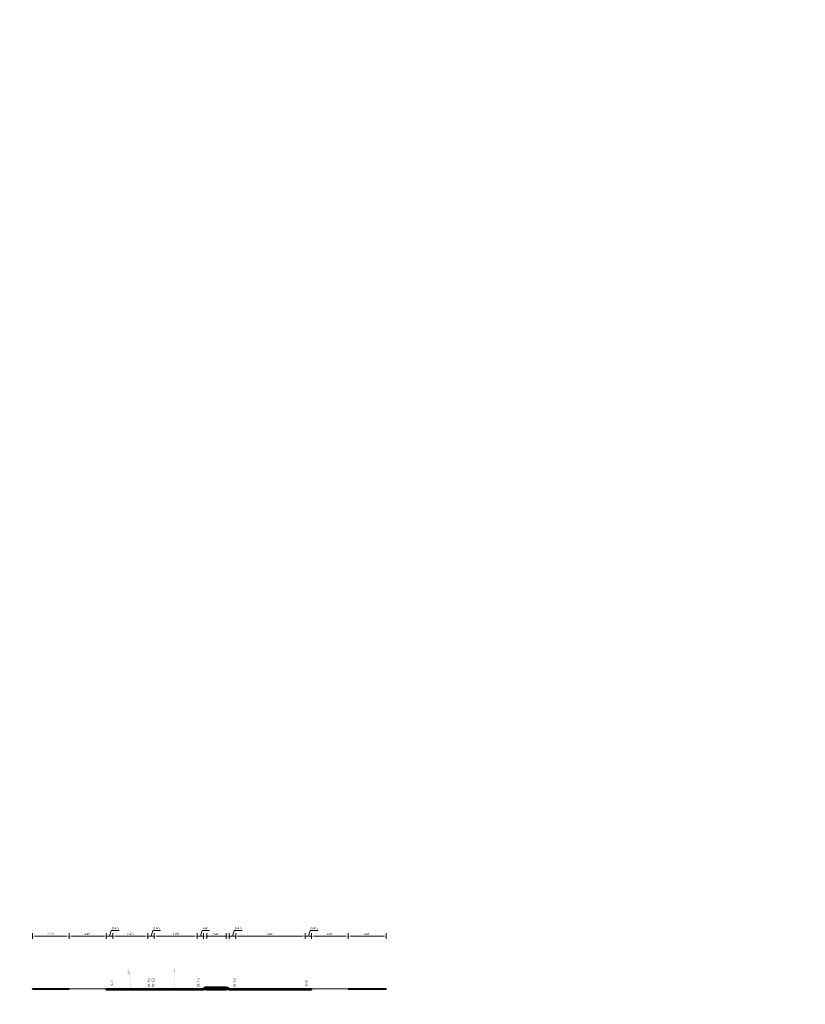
# Model space of a CAD drawing. Header units: metres. Extents: x 39929 to 50394, y 387420 to 399996.
# Tile 4 of 96: x 46371 to 46426, y 390689 to 390758. Entities that reach past the tile are written whole.
import ezdxf

# ---------------------------------------------------------------- set-up
doc = ezdxf.new("R2010")
doc.units = ezdxf.units.M
doc.linetypes.add('VW-33_STREEP', pattern=[6, 3, -3])
for name, color, linetype, lineweight in [('B-WE-GW-BERM-G', 90, 'Continuous', 18), ('N-WE-VH-FUNDERING-A', 252, 'Continuous', 18), ('N-WE-VH-FUNDERING-G', 7, 'Continuous', 35), ('N-WE-VH-GESLOTENVERHARDING_BETON-A', 252, 'Continuous', 18), ('N-WE-VH-KANTOPSLUITING_TROTTOIRBAND_RWS-S', 210, 'Continuous', 25), ('N-WE-VH-VERHARDING_ASFALT-G', 252, 'Continuous', 35), ('N-WE-VH-VERHARDING_ASFALT_ROOD-A', 13, 'Continuous', 18), ('N-WE-VW-MARKERING_LANGS_STREEP_33_015-G', 7, 'VW-33_STREEP', 35), ('N-WE-VW-MARKERING_LANGS_STREEP_DOORGETROKKEN_015-G', 7, 'Continuous', 35), ('Topo', 7, 'Continuous', 18), ('X-XX-AL-200-T25', 7, 'Continuous', 25), ('X-XX-AL-DETAIL1-G', 7, 'Continuous', 18), ('X-XX-AL-M', 7, 'Continuous', 18)]:
    doc.layers.add(name, color=color, linetype=linetype, lineweight=lineweight)
doc.layers.add('B-WE-VW-MARKERING_PIJL-T', color=7, linetype='Continuous')
doc.styles.add('NLCS-ISO-ANNOTATIVE-T18', font='NLCS-ISO.ttf', dxfattribs={"height": 1.8})
doc.styles.add('NLCS-ISO-T25', font='NLCS-ISO.ttf', dxfattribs={"height": 2.5})
doc.dimstyles.new('NLCS-ANNOTATIVE-T18-PIJL_l2_h1', dxfattribs={"dimtxt": 1.8, "dimasz": 1.8, "dimexe": 2, "dimexo": 2, "dimgap": 0.7, "dimtad": 1, "dimzin": 0, "dimdsep": 46, "dimtxsty": 'NLCS-ISO-ANNOTATIVE-T18', "dimcen": 0, "dimdle": 2, "dimclrd": 256, "dimclre": 256, "dimclrt": 256, "dimadec": 1, "dimazin": 0, "dimtfac": 1, "dimtofl": 0, "dimtmove": 1, "dimatfit": 0, "dimfxl": 2, "dimfxlon": 1, "dimtfillclr": 256, "dimtolj": 1, "dimtzin": 0, "dimlwd": 18, "dimlwe": 18, "dimarcsym": 0})
picture_1 = doc.add_image_def('image1.tif', size_in_pixel=(8000, 10000))

# ---------------------------------------------------------------- blocks, each defined once
blk = doc.blocks.new('vobul')
at = {"layer": 'B-WE-VW-MARKERING_PIJL-T'}
blk.add_hatch(color=256, dxfattribs=at).paths.add_polyline_path([(0, 0.08), (4.6, 0.08), (5.2, 0.67), (4, 0.67), (5.7, 0.98), (7.5, 0.67), (6.2, 0.67), (5.45, -0.08), (0, -0.08)])
blk = doc.blocks.new('vobud')
at = {"layer": 'B-WE-VW-MARKERING_PIJL-T'}
blk.add_hatch(color=256, dxfattribs=at).paths.add_polyline_path([(5.45, -0.38), (7.5, 0), (5.45, 0.38), (5.45, 0.08), (0, 0.08), (0, -0.08), (5.45, -0.08)])
blk = doc.blocks.new('*D274')
at = {"layer": 'Defpoints', "color": 0, "transparency": 16777216}
for p in [(46374.591, 390694.153), (46372.039, 390690.482), (46374.591, 390690.482)]:
    blk.add_point(p, dxfattribs=at)
at = {"layer": 'X-XX-AL-M', "lineweight": 18, "transparency": 16777216}
for p, q in [((46372.039, 390693.953), (46372.039, 390694.353)), ((46372.219, 390694.153), (46374.411, 390694.153)), ((46374.591, 390693.953), (46374.591, 390694.353))]:
    blk.add_line(p, q, dxfattribs=at)
at = {"layer": 'X-XX-AL-M', "transparency": 16777216}
for points in [[(46372.219, 390694.183), (46372.219, 390694.123), (46372.039, 390694.153)], [(46374.411, 390694.183), (46374.411, 390694.123), (46374.591, 390694.153)]]:
    blk.add_solid(points, dxfattribs=at)
at = {"layer": 'X-XX-AL-M', "transparency": 16777216, "insert": (46373.315, 390694.313), "char_height": 0.18, "attachment_point": 5, "style": 'NLCS-ISO-ANNOTATIVE-T18'}
blk.add_mtext('\\A1;2.55', dxfattribs=at)
blk = doc.blocks.new('*D286')
at = {"layer": 'Defpoints', "color": 0, "transparency": 16777216}
for p in [(46377.191, 390694.153), (46374.591, 390690.482), (46377.191, 390690.482)]:
    blk.add_point(p, dxfattribs=at)
at = {"layer": 'X-XX-AL-M', "lineweight": 18, "transparency": 16777216}
for p, q in [((46374.591, 390693.953), (46374.591, 390694.353)), ((46374.771, 390694.153), (46377.011, 390694.153)), ((46377.191, 390693.953), (46377.191, 390694.353))]:
    blk.add_line(p, q, dxfattribs=at)
at = {"layer": 'X-XX-AL-M', "transparency": 16777216}
for points in [[(46374.771, 390694.183), (46374.771, 390694.123), (46374.591, 390694.153)], [(46377.011, 390694.183), (46377.011, 390694.123), (46377.191, 390694.153)]]:
    blk.add_solid(points, dxfattribs=at)
at = {"layer": 'X-XX-AL-M', "transparency": 16777216, "insert": (46375.891, 390694.313), "char_height": 0.18, "attachment_point": 5, "style": 'NLCS-ISO-ANNOTATIVE-T18'}
blk.add_mtext('\\A1;var.', dxfattribs=at)
blk = doc.blocks.new('*D285')
at = {"layer": 'Defpoints', "color": 0, "transparency": 16777216}
for p in [(46377.641, 390694.153), (46377.191, 390690.482), (46377.641, 390690.482)]:
    blk.add_point(p, dxfattribs=at)
at = {"layer": 'X-XX-AL-M', "lineweight": 18, "transparency": 16777216}
for p, q in [((46377.011, 390694.153), (46376.831, 390694.153)), ((46377.191, 390693.953), (46377.191, 390694.353)), ((46377.191, 390694.153), (46377.641, 390694.153)), ((46377.416, 390694.153), (46377.535, 390694.548)), ((46377.535, 390694.548), (46378.089, 390694.548)), ((46377.641, 390693.953), (46377.641, 390694.353)), ((46377.821, 390694.153), (46378.001, 390694.153))]:
    blk.add_line(p, q, dxfattribs=at)
at = {"layer": 'X-XX-AL-M', "transparency": 16777216}
for points in [[(46377.011, 390694.183), (46377.011, 390694.123), (46377.191, 390694.153)], [(46377.821, 390694.183), (46377.821, 390694.123), (46377.641, 390694.153)]]:
    blk.add_solid(points, dxfattribs=at)
at = {"layer": 'X-XX-AL-M', "transparency": 16777216, "insert": (46377.812, 390694.708), "char_height": 0.18, "attachment_point": 5, "style": 'NLCS-ISO-ANNOTATIVE-T18'}
blk.add_mtext('\\A1;0.45', dxfattribs=at)
blk = doc.blocks.new('*D284')
at = {"layer": 'Defpoints', "color": 0, "transparency": 16777216}
for p in [(46380.091, 390694.153), (46377.641, 390690.482), (46380.091, 390690.482)]:
    blk.add_point(p, dxfattribs=at)
at = {"layer": 'X-XX-AL-M', "lineweight": 18, "transparency": 16777216}
for p, q in [((46377.641, 390693.953), (46377.641, 390694.353)), ((46377.821, 390694.153), (46379.911, 390694.153)), ((46380.091, 390693.953), (46380.091, 390694.353))]:
    blk.add_line(p, q, dxfattribs=at)
at = {"layer": 'X-XX-AL-M', "transparency": 16777216}
for points in [[(46377.821, 390694.183), (46377.821, 390694.123), (46377.641, 390694.153)], [(46379.911, 390694.183), (46379.911, 390694.123), (46380.091, 390694.153)]]:
    blk.add_solid(points, dxfattribs=at)
at = {"layer": 'X-XX-AL-M', "transparency": 16777216, "insert": (46378.866, 390694.313), "char_height": 0.18, "attachment_point": 5, "style": 'NLCS-ISO-ANNOTATIVE-T18'}
blk.add_mtext('\\A1;2.45', dxfattribs=at)
blk = doc.blocks.new('*D283')
at = {"layer": 'Defpoints', "color": 0, "transparency": 16777216}
for p in [(46380.541, 390694.153), (46380.091, 390690.482), (46380.541, 390690.482)]:
    blk.add_point(p, dxfattribs=at)
at = {"layer": 'X-XX-AL-M', "lineweight": 18, "transparency": 16777216}
for p, q in [((46379.911, 390694.153), (46379.731, 390694.153)), ((46380.091, 390693.953), (46380.091, 390694.353)), ((46380.091, 390694.153), (46380.541, 390694.153)), ((46380.316, 390694.153), (46380.435, 390694.548)), ((46380.435, 390694.548), (46380.989, 390694.548)), ((46380.541, 390693.953), (46380.541, 390694.353)), ((46380.721, 390694.153), (46380.901, 390694.153))]:
    blk.add_line(p, q, dxfattribs=at)
at = {"layer": 'X-XX-AL-M', "transparency": 16777216}
for points in [[(46379.911, 390694.183), (46379.911, 390694.123), (46380.091, 390694.153)], [(46380.721, 390694.183), (46380.721, 390694.123), (46380.541, 390694.153)]]:
    blk.add_solid(points, dxfattribs=at)
at = {"layer": 'X-XX-AL-M', "transparency": 16777216, "insert": (46380.712, 390694.708), "char_height": 0.18, "attachment_point": 5, "style": 'NLCS-ISO-ANNOTATIVE-T18'}
blk.add_mtext('\\A1;0.45', dxfattribs=at)
blk = doc.blocks.new('*D282')
at = {"layer": 'Defpoints', "color": 0, "transparency": 16777216}
for p in [(46383.541, 390694.153), (46380.541, 390690.482), (46383.541, 390690.482)]:
    blk.add_point(p, dxfattribs=at)
at = {"layer": 'X-XX-AL-M', "lineweight": 18, "transparency": 16777216}
for p, q in [((46380.541, 390693.953), (46380.541, 390694.353)), ((46380.721, 390694.153), (46383.361, 390694.153)), ((46383.541, 390693.953), (46383.541, 390694.353))]:
    blk.add_line(p, q, dxfattribs=at)
at = {"layer": 'X-XX-AL-M', "transparency": 16777216}
for points in [[(46380.721, 390694.183), (46380.721, 390694.123), (46380.541, 390694.153)], [(46383.361, 390694.183), (46383.361, 390694.123), (46383.541, 390694.153)]]:
    blk.add_solid(points, dxfattribs=at)
at = {"layer": 'X-XX-AL-M', "transparency": 16777216, "insert": (46382.041, 390694.313), "char_height": 0.18, "attachment_point": 5, "style": 'NLCS-ISO-ANNOTATIVE-T18'}
blk.add_mtext('\\A1;3.00', dxfattribs=at)
blk = doc.blocks.new('*D281')
at = {"layer": 'Defpoints', "color": 0, "transparency": 16777216}
for p in [(46383.991, 390694.153), (46383.541, 390690.482), (46383.991, 390690.482)]:
    blk.add_point(p, dxfattribs=at)
at = {"layer": 'X-XX-AL-M', "lineweight": 18, "transparency": 16777216}
for p, q in [((46383.361, 390694.153), (46383.181, 390694.153)), ((46383.541, 390693.953), (46383.541, 390694.353)), ((46383.541, 390694.153), (46383.991, 390694.153)), ((46383.766, 390694.153), (46383.885, 390694.548)), ((46383.885, 390694.548), (46384.403, 390694.548)), ((46383.991, 390693.953), (46383.991, 390694.353)), ((46384.171, 390694.153), (46384.351, 390694.153))]:
    blk.add_line(p, q, dxfattribs=at)
at = {"layer": 'X-XX-AL-M', "transparency": 16777216}
for points in [[(46383.361, 390694.183), (46383.361, 390694.123), (46383.541, 390694.153)], [(46384.171, 390694.183), (46384.171, 390694.123), (46383.991, 390694.153)]]:
    blk.add_solid(points, dxfattribs=at)
at = {"layer": 'X-XX-AL-M', "transparency": 16777216, "insert": (46384.144, 390694.708), "char_height": 0.18, "attachment_point": 5, "style": 'NLCS-ISO-ANNOTATIVE-T18'}
blk.add_mtext('\\A1;var.', dxfattribs=at)
blk = doc.blocks.new('*D280')
at = {"layer": 'Defpoints', "color": 0, "transparency": 16777216}
for p in [(46385.561, 390694.153), (46384.211, 390690.597), (46385.561, 390690.597)]:
    blk.add_point(p, dxfattribs=at)
at = {"layer": 'X-XX-AL-M', "lineweight": 18, "transparency": 16777216}
for p, q in [((46384.211, 390693.953), (46384.211, 390694.353)), ((46384.391, 390694.153), (46385.381, 390694.153)), ((46385.561, 390693.953), (46385.561, 390694.353))]:
    blk.add_line(p, q, dxfattribs=at)
at = {"layer": 'X-XX-AL-M', "transparency": 16777216}
for points in [[(46384.391, 390694.183), (46384.391, 390694.123), (46384.211, 390694.153)], [(46385.381, 390694.183), (46385.381, 390694.123), (46385.561, 390694.153)]]:
    blk.add_solid(points, dxfattribs=at)
at = {"layer": 'X-XX-AL-M', "transparency": 16777216, "insert": (46384.886, 390694.313), "char_height": 0.18, "attachment_point": 5, "style": 'NLCS-ISO-ANNOTATIVE-T18'}
blk.add_mtext('\\A1;var.', dxfattribs=at)
blk = doc.blocks.new('*D279')
at = {"layer": 'Defpoints', "color": 0, "transparency": 16777216}
for p in [(46386.231, 390694.153), (46385.781, 390690.482), (46386.231, 390690.482)]:
    blk.add_point(p, dxfattribs=at)
at = {"layer": 'X-XX-AL-M', "lineweight": 18, "transparency": 16777216}
for p, q in [((46385.601, 390694.153), (46385.421, 390694.153)), ((46385.781, 390693.953), (46385.781, 390694.353)), ((46385.781, 390694.153), (46386.231, 390694.153)), ((46386.006, 390694.153), (46386.125, 390694.548)), ((46386.125, 390694.548), (46386.679, 390694.548)), ((46386.231, 390693.953), (46386.231, 390694.353)), ((46386.411, 390694.153), (46386.591, 390694.153))]:
    blk.add_line(p, q, dxfattribs=at)
at = {"layer": 'X-XX-AL-M', "transparency": 16777216}
for points in [[(46385.601, 390694.183), (46385.601, 390694.123), (46385.781, 390694.153)], [(46386.411, 390694.183), (46386.411, 390694.123), (46386.231, 390694.153)]]:
    blk.add_solid(points, dxfattribs=at)
at = {"layer": 'X-XX-AL-M', "transparency": 16777216, "insert": (46386.402, 390694.708), "char_height": 0.18, "attachment_point": 5, "style": 'NLCS-ISO-ANNOTATIVE-T18'}
blk.add_mtext('\\A1;0.45', dxfattribs=at)
blk = doc.blocks.new('*D278')
at = {"layer": 'Defpoints', "color": 0, "transparency": 16777216}
for p in [(46391.081, 390694.153), (46386.231, 390690.482), (46391.081, 390690.482)]:
    blk.add_point(p, dxfattribs=at)
at = {"layer": 'X-XX-AL-M', "lineweight": 18, "transparency": 16777216}
for p, q in [((46386.231, 390693.953), (46386.231, 390694.353)), ((46386.411, 390694.153), (46390.901, 390694.153)), ((46391.081, 390693.953), (46391.081, 390694.353))]:
    blk.add_line(p, q, dxfattribs=at)
at = {"layer": 'X-XX-AL-M', "transparency": 16777216}
for points in [[(46386.411, 390694.183), (46386.411, 390694.123), (46386.231, 390694.153)], [(46390.901, 390694.183), (46390.901, 390694.123), (46391.081, 390694.153)]]:
    blk.add_solid(points, dxfattribs=at)
at = {"layer": 'X-XX-AL-M', "transparency": 16777216, "insert": (46388.656, 390694.313), "char_height": 0.18, "attachment_point": 5, "style": 'NLCS-ISO-ANNOTATIVE-T18'}
blk.add_mtext('\\A1;var.', dxfattribs=at)
blk = doc.blocks.new('*D277')
at = {"layer": 'Defpoints', "color": 0, "transparency": 16777216}
for p in [(46391.531, 390694.153), (46391.081, 390690.482), (46391.531, 390690.482)]:
    blk.add_point(p, dxfattribs=at)
at = {"layer": 'X-XX-AL-M', "lineweight": 18, "transparency": 16777216}
for p, q in [((46390.901, 390694.153), (46390.721, 390694.153)), ((46391.081, 390693.953), (46391.081, 390694.353)), ((46391.081, 390694.153), (46391.531, 390694.153)), ((46391.306, 390694.153), (46391.425, 390694.548)), ((46391.425, 390694.548), (46391.979, 390694.548)), ((46391.531, 390693.953), (46391.531, 390694.353)), ((46391.711, 390694.153), (46391.891, 390694.153))]:
    blk.add_line(p, q, dxfattribs=at)
at = {"layer": 'X-XX-AL-M', "transparency": 16777216}
for points in [[(46390.901, 390694.183), (46390.901, 390694.123), (46391.081, 390694.153)], [(46391.711, 390694.183), (46391.711, 390694.123), (46391.531, 390694.153)]]:
    blk.add_solid(points, dxfattribs=at)
at = {"layer": 'X-XX-AL-M', "transparency": 16777216, "insert": (46391.702, 390694.708), "char_height": 0.18, "attachment_point": 5, "style": 'NLCS-ISO-ANNOTATIVE-T18'}
blk.add_mtext('\\A1;0.45', dxfattribs=at)
blk = doc.blocks.new('*D276')
at = {"layer": 'Defpoints', "color": 0, "transparency": 16777216}
for p in [(46394.081, 390694.153), (46391.531, 390690.482), (46394.081, 390690.482)]:
    blk.add_point(p, dxfattribs=at)
at = {"layer": 'X-XX-AL-M', "lineweight": 18, "transparency": 16777216}
for p, q in [((46391.531, 390693.953), (46391.531, 390694.353)), ((46391.711, 390694.153), (46393.901, 390694.153)), ((46394.081, 390693.953), (46394.081, 390694.353))]:
    blk.add_line(p, q, dxfattribs=at)
at = {"layer": 'X-XX-AL-M', "transparency": 16777216}
for points in [[(46391.711, 390694.183), (46391.711, 390694.123), (46391.531, 390694.153)], [(46393.901, 390694.183), (46393.901, 390694.123), (46394.081, 390694.153)]]:
    blk.add_solid(points, dxfattribs=at)
at = {"layer": 'X-XX-AL-M', "transparency": 16777216, "insert": (46392.806, 390694.313), "char_height": 0.18, "attachment_point": 5, "style": 'NLCS-ISO-ANNOTATIVE-T18'}
blk.add_mtext('\\A1;var.', dxfattribs=at)
blk = doc.blocks.new('*D275')
at = {"layer": 'Defpoints', "color": 0, "transparency": 16777216}
for p in [(46396.731, 390694.153), (46394.081, 390690.482), (46396.731, 390690.482)]:
    blk.add_point(p, dxfattribs=at)
at = {"layer": 'X-XX-AL-M', "lineweight": 18, "transparency": 16777216}
for p, q in [((46394.081, 390693.953), (46394.081, 390694.353)), ((46394.261, 390694.153), (46396.551, 390694.153)), ((46396.731, 390693.953), (46396.731, 390694.353))]:
    blk.add_line(p, q, dxfattribs=at)
at = {"layer": 'X-XX-AL-M', "transparency": 16777216}
for points in [[(46394.261, 390694.183), (46394.261, 390694.123), (46394.081, 390694.153)], [(46396.551, 390694.183), (46396.551, 390694.123), (46396.731, 390694.153)]]:
    blk.add_solid(points, dxfattribs=at)
at = {"layer": 'X-XX-AL-M', "transparency": 16777216, "insert": (46395.406, 390694.313), "char_height": 0.18, "attachment_point": 5, "style": 'NLCS-ISO-ANNOTATIVE-T18'}
blk.add_mtext('\\A1;var.', dxfattribs=at)
blk = doc.blocks.new('SVH-KANTOPSLUITING_RWS_110 220X160-D')
blk.add_hatch(color=254).paths.add_polyline_path([(-0.22, -0.16), (0, -0.16), (0, 0), (-0.11, 0), (-0.22, -0.11)])
at = {"flags": 128}
blk.add_lwpolyline([(-0.22, -0.16), (0, -0.16), (0, 0), (-0.11, 0), (-0.22, -0.11)], close=True, dxfattribs=at)

msp = doc.modelspace()

# ---------------------------------------------------------------- hatches: boundary and pattern name
at = {"layer": 'N-WE-VH-FUNDERING-A'}
h = msp.add_hatch(dxfattribs=at)
h.set_pattern_fill('AVH-FUNDERING_02-SOD', color=0, scale=0.1, style=0, pattern_type=2)
h.set_pattern_definition([(0, (46384.2113, 390690.51171), (0.1, 0.1), [0.0125, -0.0875]), (90, (46384.2113, 390690.51171), (-0.1, 0.1), [0.0125, -0.0875]), (135, (46384.2238, 390690.51171), (-0.1, 6e-18), [0.017678, -0.123744]), (0, (46384.2238, 390690.56796), (0.1, 0.1), [0.0125, -0.0875]), (45, (46384.23005, 390690.56171), (0, 0.1), [0.008839, -0.1325825]), (135, (46384.23005, 390690.56171), (-0.1, 6e-18), [0.008839, -0.1325825]), (0, (46384.2613, 390690.59296), (0.1, 0.1), [0.017678, -0.082322]), (45, (46384.2613, 390690.59296), (0, 0.1), [0.0125, -0.1289214]), (135, (46384.278975, 390690.59296), (-0.1, 6e-18), [0.0125, -0.1289214]), (90, (46384.28005, 390690.53671), (-0.1, 0.1), [0.0125, -0.0875]), (45, (46384.28005, 390690.53671), (0, 0.1), [0.008839, -0.1325825]), (135, (46384.2863, 390690.54296), (-0.1, 6e-18), [0.008839, -0.1325825]), (0, (46384.2238, 390690.53671), (0.1, 0.1), [0.00625, -0.08375]), (0, (46384.2988, 390690.56171), (0.1, 0.1), [0.00625, -0.08375]), (90, (46384.26755, 390690.57421), (-0.1, 0.1), [0.00625, -0.08375]), (135, (46384.28005, 390690.51796), (-0.1, 6e-18), [0.008839, -0.1325825]), (135, (46384.2363, 390690.58671), (-0.1, 6e-18), [0.008839, -0.1325825]), (45, (46384.25817, 390690.54452), (0, 0.1), [0.008839, -0.1325825]), (90, (46384.24567, 390690.52421), (-0.1, 0.1), [0.0015625, -0.0984375]), (90, (46384.25036, 390690.56639), (-0.1, 0.1), [0.0015625, -0.0984375]), (90, (46384.29724, 390690.58358), (-0.1, 0.1), [0.0015625, -0.0984375]), (90, (46384.2988, 390690.53046), (-0.1, 0.1), [0.0015625, -0.0984375])])
h.paths.add_polyline_path([(46385.561, 390690.512), (46384.211, 390690.512), (46384.331, 390690.397), (46385.441, 390690.397)])
at = {"layer": 'N-WE-VH-GESLOTENVERHARDING_BETON-A'}
h = msp.add_hatch(dxfattribs=at)
h.set_pattern_fill('AVH-BETON-SO', color=256, style=0, pattern_type=2)
h.set_pattern_definition([(45, (117.2768, -12.284), (0, 4.242640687), [0.14142136, -2.0506097, 0, -2.0506097]), (45, (117.5077, -12.3797), (0, 4.242640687), [0.14142136, -2.0506097, 0, -2.0506097]), (337.5, (117.3768, -12.184), (-2e-09, -4.24264069), [0.25, -1.4985883, 0, -1.495883]), (337.5, (117.2768, -12.284), (-2e-09, -4.24264069), [0.25, -1.4985883, 0, -1.495883]), (60, (116.2768, -13.284), (-1.999999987, 3.464101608), [0.1875, -1.90625, 0, -1.90625]), (120, (116.2768, -13.284), (-3.999999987, 8e-09), [0.1875, -1.90625, 0, -1.90625]), (0, (116.183, -13.1216), (2, 3.4641016), [0.1875, -1.90625, 0, -1.90625])])
h.paths.add_polyline_path([(46383.991, 390690.437), (46384.211, 390690.437), (46384.211, 390690.512), (46384.331, 390690.397), (46383.991, 390690.397)])
h = msp.add_hatch(dxfattribs=at)
h.set_pattern_fill('AVH-BETON-SO', color=256, style=0, pattern_type=2)
h.set_pattern_definition([(45, (118.6268, -12.284), (0, 4.242640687), [0.14142136, -2.0506097, 0, -2.0506097]), (45, (118.8577, -12.3797), (0, 4.242640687), [0.14142136, -2.0506097, 0, -2.0506097]), (337.5, (118.7268, -12.184), (-2e-09, -4.24264069), [0.25, -1.4985883, 0, -1.495883]), (337.5, (118.6268, -12.284), (-2e-09, -4.24264069), [0.25, -1.4985883, 0, -1.495883]), (60, (117.6268, -13.284), (-1.999999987, 3.464101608), [0.1875, -1.90625, 0, -1.90625]), (120, (117.6268, -13.284), (-3.999999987, 8e-09), [0.1875, -1.90625, 0, -1.90625]), (0, (117.533, -13.1216), (2, 3.4641016), [0.1875, -1.90625, 0, -1.90625])])
h.paths.add_polyline_path([(46385.781, 390690.437), (46385.561, 390690.437), (46385.561, 390690.512), (46385.441, 390690.397), (46385.781, 390690.397)])
at = {"layer": 'N-WE-VH-VERHARDING_ASFALT_ROOD-A'}
h = msp.add_hatch(color=256, dxfattribs=at)
h.dxf.hatch_style = 1
h.paths.add_polyline_path([(46385.561, 390690.597), (46384.211, 390690.597), (46384.211, 390690.562), (46385.561, 390690.562)])

# ---------------------------------------------------------------- linework, layer by layer
at = {"layer": 'B-WE-GW-BERM-G', "flags": 128}
for points in [[(46377.191, 390690.482), (46374.591, 390690.482)], [(46394.081, 390690.482), (46391.531, 390690.482)]]:
    msp.add_lwpolyline(points, dxfattribs=at)
at = {"layer": 'N-WE-VH-FUNDERING-G', "flags": 128}
msp.add_lwpolyline([(46384.211, 390690.397), (46385.561, 390690.397)], dxfattribs=at)
at = {"layer": 'N-WE-VH-VERHARDING_ASFALT-G', "flags": 128}
for points in [[(46374.591, 390690.482), (46372.041, 390690.482)], [(46372.041, 390690.482), (46372.041, 390690.457)], [(46374.591, 390690.457), (46372.041, 390690.457)], [(46374.591, 390690.482), (46374.591, 390690.457)], [(46377.641, 390690.482), (46377.491, 390690.482), (46377.191, 390690.482)], [(46377.191, 390690.482), (46377.191, 390690.397)], [(46383.991, 390690.447), (46383.691, 390690.447), (46383.541, 390690.447), (46380.541, 390690.447), (46380.391, 390690.447), (46380.241, 390690.447), (46380.091, 390690.447), (46377.641, 390690.447), (46377.491, 390690.447), (46377.191, 390690.447)], [(46383.991, 390690.397), (46383.691, 390690.397), (46383.541, 390690.397), (46380.541, 390690.397), (46380.391, 390690.397), (46380.241, 390690.397), (46380.091, 390690.397), (46377.641, 390690.397), (46377.491, 390690.397), (46377.191, 390690.397)], [(46383.991, 390690.482), (46383.691, 390690.482), (46383.541, 390690.482), (46380.541, 390690.482), (46380.391, 390690.482), (46380.241, 390690.482), (46380.091, 390690.482), (46377.641, 390690.482)], [(46383.991, 390690.482), (46383.991, 390690.397)], [(46385.561, 390690.597), (46384.211, 390690.597)], [(46385.561, 390690.562), (46384.211, 390690.562)], [(46385.561, 390690.512), (46384.211, 390690.512)], [(46391.531, 390690.482), (46391.231, 390690.482), (46391.081, 390690.482), (46386.231, 390690.482), (46386.081, 390690.482), (46385.781, 390690.482)], [(46385.781, 390690.482), (46385.781, 390690.397)], [(46391.531, 390690.447), (46391.231, 390690.447), (46391.081, 390690.447), (46386.231, 390690.447), (46386.081, 390690.447), (46385.781, 390690.447)], [(46391.531, 390690.397), (46391.231, 390690.397), (46391.081, 390690.397), (46386.231, 390690.397), (46386.081, 390690.397), (46385.781, 390690.397)], [(46391.531, 390690.482), (46391.531, 390690.397)], [(46396.731, 390690.482), (46394.081, 390690.482)], [(46394.081, 390690.482), (46394.081, 390690.457)], [(46396.731, 390690.457), (46394.081, 390690.457)], [(46396.731, 390690.482), (46396.731, 390690.457)]]:
    msp.add_lwpolyline(points, dxfattribs=at)
at = {"layer": 'N-WE-VW-MARKERING_LANGS_STREEP_33_015-G', "color": 7, "const_width": 0.025, "flags": 128}
for points in [[(46377.641, 390690.507), (46377.491, 390690.507)], [(46391.231, 390690.507), (46391.081, 390690.507)]]:
    msp.add_lwpolyline(points, dxfattribs=at)
at = {"layer": 'N-WE-VW-MARKERING_LANGS_STREEP_DOORGETROKKEN_015-G', "color": 7, "const_width": 0.025, "flags": 128}
for points in [[(46380.241, 390690.507), (46380.091, 390690.507)], [(46380.541, 390690.507), (46380.391, 390690.507)], [(46383.691, 390690.507), (46383.541, 390690.507)], [(46386.231, 390690.507), (46386.081, 390690.507)]]:
    msp.add_lwpolyline(points, dxfattribs=at)
at = {"layer": 'X-XX-AL-DETAIL1-G', "flags": 128}
for points in [[(46383.991, 390690.437), (46384.211, 390690.437), (46384.211, 390690.512), (46384.331, 390690.397), (46383.991, 390690.397)], [(46385.781, 390690.437), (46385.561, 390690.437), (46385.561, 390690.512), (46385.441, 390690.397), (46385.781, 390690.397)]]:
    msp.add_lwpolyline(points, close=True, dxfattribs=at)

# ---------------------------------------------------------------- block references
at = {"layer": 'B-WE-VW-MARKERING_PIJL-T', "color": 7, "transparency": 33554687, "xscale": 0.2, "yscale": 0.2, "zscale": 0.2}
for name, p, rotation in [('vobul', (46378.866, 390690.532), 89.96551719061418), ('vobud', (46381.957, 390690.522), 90.24963220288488)]:
    msp.add_blockref(name, p, dxfattribs=dict(at, rotation=rotation))
at = {"layer": 'N-WE-VH-KANTOPSLUITING_TROTTOIRBAND_RWS-S'}
msp.add_blockref('SVH-KANTOPSLUITING_RWS_110 220X160-D', (46384.211, 390690.597), dxfattribs=at)
at = {"layer": 'N-WE-VH-KANTOPSLUITING_TROTTOIRBAND_RWS-S', "xscale": -1}
msp.add_blockref('SVH-KANTOPSLUITING_RWS_110 220X160-D', (46385.561, 390690.597), dxfattribs=at)

# ---------------------------------------------------------------- texts
at = {"layer": 'X-XX-AL-200-T25', "char_height": 0.18, "width": 47.5, "attachment_point": 4, "rotation": 90.28763, "style": 'NLCS-ISO-T25'}
for s, insert in [('3-3', (46377.582, 390690.639)), ('(0.15)', (46380.175, 390690.619)), ('(0.15)', (46380.472, 390690.619)), ('(0.15)', (46383.619, 390690.619)), ('(0.15)', (46386.158, 390690.619)), ('3-3', (46391.163, 390690.639))]:
    msp.add_mtext(s, dxfattribs=dict(at, insert=insert))

# ---------------------------------------------------------------- dimensions: what is measured, and where the dimension line sits
at = {"layer": 'X-XX-AL-M'}
for p1, p2, picture, middle in [((46377.191, 390690.482), (46377.641, 390690.482), '*D285', (46377.605, 390694.708)), ((46380.091, 390690.482), (46380.541, 390690.482), '*D283', (46380.505, 390694.708)), ((46385.781, 390690.482), (46386.231, 390690.482), '*D279', (46386.195, 390694.708)), ((46391.081, 390690.482), (46391.531, 390690.482), '*D277', (46391.495, 390694.708)), ((46372.039, 390690.482), (46374.591, 390690.482), '*D274', (46373.315, 390694.313)), ((46377.641, 390690.482), (46380.091, 390690.482), '*D284', (46378.866, 390694.313)), ((46380.541, 390690.482), (46383.541, 390690.482), '*D282', (46382.041, 390694.313))]:
    dim = msp.add_aligned_dim(p1=p1, p2=p2, distance=3.671, dimstyle='NLCS-ANNOTATIVE-T18-PIJL_l2_h1', dxfattribs=at)
    dim.commit()
    dim.dimension.update_dxf_attribs({"geometry": picture, "text_midpoint": middle})
for p1, p2, distance, picture, middle in [((46383.541, 390690.482), (46383.991, 390690.482), 3.671, '*D281', (46383.955, 390694.708)), ((46374.591, 390690.482), (46377.191, 390690.482), 3.671, '*D286', (46375.891, 390694.313)), ((46384.211, 390690.597), (46385.561, 390690.597), 3.556, '*D280', (46384.886, 390694.313)), ((46386.231, 390690.482), (46391.081, 390690.482), 3.671, '*D278', (46388.656, 390694.313)), ((46391.531, 390690.482), (46394.081, 390690.482), 3.671, '*D276', (46392.806, 390694.313)), ((46394.081, 390690.482), (46396.731, 390690.482), 3.671, '*D275', (46395.406, 390694.313))]:
    dim = msp.add_aligned_dim(p1=p1, p2=p2, distance=distance, text='var.', dimstyle='NLCS-ANNOTATIVE-T18-PIJL_l2_h1', dxfattribs=at)
    dim.commit()
    dim.dimension.update_dxf_attribs({"geometry": picture, "text_midpoint": middle})

# ---------------------------------------------------------------- pictures from other files: only their frames are drawn
at = {"layer": 'Topo'}
image = msp.add_image(picture_1, insert=(40047.863, 387419.719), size_in_units=(9985.024, 12481.28), rotation=0.5470194, dxfattribs=dict(at, brightness=90, contrast=40))
image.dxf.flags = 7

doc.saveas('drawing.dxf')
